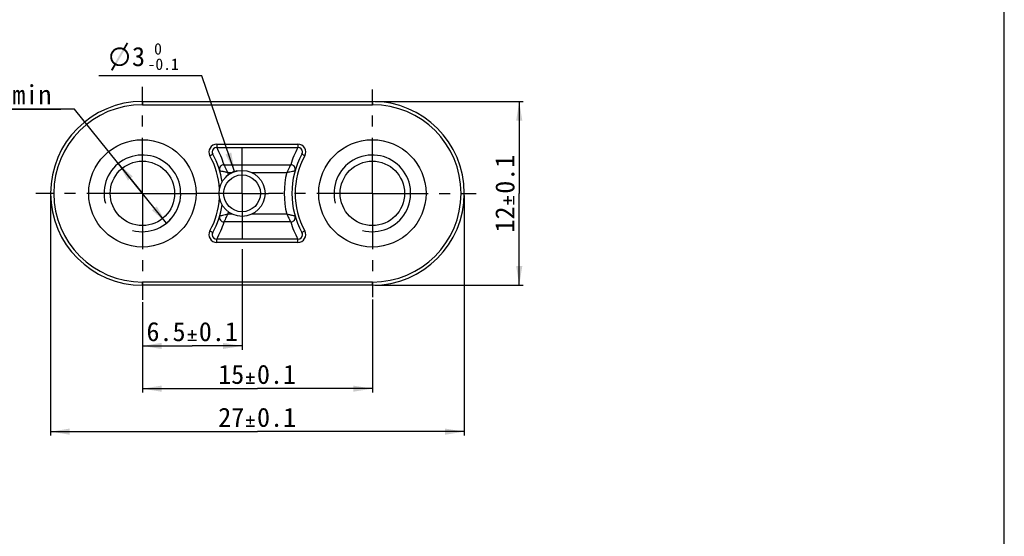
# Model space of a CAD drawing. Header units: millimetres. Extents: x 0 to 105, y 0 to 148.
# Tile 4 of 5: x 41 to 105, y 44 to 78. Entities that reach past the tile are written whole.
import ezdxf
from ezdxf.enums import TextEntityAlignment as Align

# ---------------------------------------------------------------- set-up
doc = ezdxf.new("R2010")
doc.units = ezdxf.units.MM
doc.header["$LTSCALE"] = 9.68
doc.linetypes.add('CENTER', pattern=[0.6, 0.375, -0.075, 0.075, -0.075])
doc.layers.get('0').update_dxf_attribs({"linetype": 'CONTINUOUS'})
for name, color, linetype in [('32_DRAFT_DIMS', 7, 'CONTINUOUS'), ('YC_SJ_ZS000025_01_DXF_AXIS', 7, 'CONTINUOUS'), ('YC_SJ_ZS000025_01_DXF_DIMENSION', 7, 'CONTINUOUS'), ('YC_SJ_ZS000025_01_DXF_FORMAT', 7, 'CONTINUOUS'), ('YC_SJ_ZS0000DXF_CONTINUOUS_LINE', 7, 'CONTINUOUS')]:
    doc.layers.add(name, color=color, linetype=linetype)
doc.styles.get("Standard").update_dxf_attribs({"font": 'simfang.ttf'})
doc.styles.add('TEXTSTYLE_3', font='simfang.ttf')
doc.dimstyles.new('DIMSTYLE_1', dxfattribs={"dimtxt": 1.25, "dimasz": 1.25, "dimexe": 0.5, "dimexo": 0.3, "dimtad": 1, "dimdsep": 46, "dimtxsty": 'STANDARD', "dimblk": '_FILLED', "dimblk1": '_FILLED', "dimblk2": '_FILLED', "dimcen": 0.09, "dimazin": 2, "dimtp": 0.1, "dimtm": 0.1, "dimtfac": 1, "dimtmove": 0, "dimatfit": 2, "dimldrblk": '_FILLED', "dimfxl": 1, "dimtolj": 1, "dimarcsym": 0})
doc.dimstyles.new('DIMSTYLE_2', dxfattribs={"dimtxt": 1.25, "dimasz": 1.25, "dimexe": 0.5, "dimexo": 0.3, "dimtad": 1, "dimdsep": 46, "dimtxsty": 'STANDARD', "dimblk": '_FILLED', "dimblk1": '_FILLED', "dimblk2": '_FILLED', "dimcen": 0.09, "dimazin": 2, "dimtol": 1, "dimtm": 0.1, "dimtfac": 0.6, "dimtofl": 0, "dimtmove": 0, "dimatfit": 1, "dimldrblk": '_FILLED', "dimfxl": 1, "dimtolj": 1, "dimarcsym": 0})
doc.dimstyles.new('DIMSTYLE_3', dxfattribs={"dimtxt": 1.25, "dimasz": 1.25, "dimexe": 0.5, "dimexo": 0.3, "dimtad": 1, "dimdsep": 46, "dimtxsty": 'STANDARD', "dimblk": '_FILLED', "dimblk1": '_FILLED', "dimblk2": '_FILLED', "dimcen": 0.09, "dimazin": 2, "dimtol": 1, "dimtp": 0.1, "dimtm": 0.1, "dimtfac": 1, "dimtofl": 0, "dimtmove": 0, "dimatfit": 3, "dimldrblk": '_FILLED', "dimfxl": 1, "dimtolj": 1, "dimarcsym": 0})
doc.dimstyles.new('DIMSTYLE_4', dxfattribs={"dimtxt": 1.25, "dimasz": 1.25, "dimexe": 0.5, "dimexo": 0.3, "dimtad": 1, "dimdec": 1, "dimdsep": 46, "dimtxsty": 'STANDARD', "dimblk": '_FILLED', "dimblk1": '_FILLED', "dimblk2": '_FILLED', "dimcen": 0.09, "dimazin": 2, "dimtol": 1, "dimtp": 0.1, "dimtm": 0.1, "dimtfac": 1, "dimtdec": 1, "dimtofl": 0, "dimtmove": 0, "dimatfit": 3, "dimldrblk": '_FILLED', "dimfxl": 1, "dimtolj": 1, "dimarcsym": 0})

# ---------------------------------------------------------------- blocks, each defined once
blk = doc.blocks.new('_FILLED')
at = {"color": 0, "linetype": 'BYBLOCK'}
blk.add_solid([(0, 0), (-1, 0.16), (-1, -0.16)], dxfattribs=at)
blk = doc.blocks.new('*D0')
at = {"layer": 'YC_SJ_ZS000025_01_DXF_DIMENSION', "color": 2, "linetype": 'CONTINUOUS'}
for p, q in [((44.344, 72.038), (32.447, 72.038)), ((32.447, 72.038), (43.469, 72.038)), ((48.781, 66.543), (44.344, 72.038)), ((47.21, 68.488), (48.781, 66.543)), ((50.351, 64.597), (48.781, 66.543))]:
    blk.add_line(p, q, dxfattribs=at)
at = {"layer": 'YC_SJ_ZS000025_01_DXF_DIMENSION', "color": 2, "linetype": 'CONTINUOUS', "xscale": 1.25, "yscale": 1.25, "zscale": 1.25}
for p, rotation in [((47.21, 68.488), 128.91068812), ((50.351, 64.597), 308.91068812)]:
    blk.add_blockref('_FILLED', p, dxfattribs=dict(at, rotation=rotation))
at = {"layer": 'YC_SJ_ZS000025_01_DXF_DIMENSION', "color": 2, "linetype": 'CONTINUOUS'}
for s, p in [('2-M', (35.826, 72.351)), ('5', (36.744, 72.351)), ('10min', (42.844, 72.351))]:
    blk.add_text(s, height=1.25, dxfattribs=at).set_placement(p, align=Align.RIGHT)
blk = doc.blocks.new('*D1')
at = {"layer": 'YC_SJ_ZS000025_01_DXF_DIMENSION', "color": 2, "linetype": 'CONTINUOUS'}
for p, q in [((51.783, 74.217), (45.937, 74.217)), ((52.658, 74.217), (51.783, 74.217)), ((54.795, 67.962), (52.658, 74.217))]:
    blk.add_line(p, q, dxfattribs=at)
at = {"layer": 'YC_SJ_ZS000025_01_DXF_DIMENSION', "color": 2, "linetype": 'CONTINUOUS', "xscale": 1.25, "yscale": 1.25, "zscale": 1.25, "rotation": 288.8670097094}
blk.add_blockref('_FILLED', (54.795, 67.962), dxfattribs=at)
at = {"layer": 'YC_SJ_ZS000025_01_DXF_DIMENSION', "color": 2, "linetype": 'CONTINUOUS'}
blk.add_text('3', height=1.25, dxfattribs=at).set_placement((48.955, 74.842), align=Align.RIGHT)
at = {"layer": 'YC_SJ_ZS000025_01_DXF_DIMENSION', "color": 2, "linetype": 'CONTINUOUS', "style": 'TEXTSTYLE_3'}
for s, p in [(' 0', (50.056, 75.592)), ('-0.1', (51.158, 74.592))]:
    blk.add_text(s, height=0.75, dxfattribs=at).set_placement(p, align=Align.RIGHT)
blk = doc.blocks.new('*D2')
at = {"layer": 'YC_SJ_ZS000025_01_DXF_DIMENSION', "color": 2, "linetype": 'CONTINUOUS'}
for p, q in [((55.281, 62.893), (55.281, 56.342)), ((48.781, 59.441), (48.781, 56.342)), ((48.781, 56.592), (52.031, 56.592)), ((55.281, 56.592), (52.031, 56.592))]:
    blk.add_line(p, q, dxfattribs=at)
at = {"layer": 'YC_SJ_ZS000025_01_DXF_DIMENSION', "color": 2, "linetype": 'CONTINUOUS', "xscale": 1.25, "yscale": 1.25, "zscale": 1.25, "rotation": 180}
blk.add_blockref('_FILLED', (48.781, 56.592), dxfattribs=at)
at = {"layer": 'YC_SJ_ZS000025_01_DXF_DIMENSION', "color": 2, "linetype": 'CONTINUOUS', "xscale": 1.25, "yscale": 1.25, "zscale": 1.25}
blk.add_blockref('_FILLED', (55.281, 56.592), dxfattribs=at)
at = {"layer": 'YC_SJ_ZS000025_01_DXF_DIMENSION', "color": 2, "linetype": 'CONTINUOUS'}
for s, p in [('6.5', (50.323, 56.904)), ('0.1', (53.738, 56.904))]:
    blk.add_text(s, height=1.25, dxfattribs=at).set_placement(p, align=Align.CENTER)
blk = doc.blocks.new('*D4')
at = {"layer": 'YC_SJ_ZS000025_01_DXF_DIMENSION', "color": 2, "linetype": 'CONTINUOUS'}
for p, q in [((42.793, 66.393), (42.793, 50.752)), ((69.779, 66.393), (69.779, 50.752)), ((42.793, 51.002), (56.286, 51.002)), ((69.779, 51.002), (56.286, 51.002))]:
    blk.add_line(p, q, dxfattribs=at)
at = {"layer": 'YC_SJ_ZS000025_01_DXF_DIMENSION', "color": 2, "linetype": 'CONTINUOUS', "xscale": 1.25, "yscale": 1.25, "zscale": 1.25, "rotation": 180}
blk.add_blockref('_FILLED', (42.793, 51.002), dxfattribs=at)
at = {"layer": 'YC_SJ_ZS000025_01_DXF_DIMENSION', "color": 2, "linetype": 'CONTINUOUS', "xscale": 1.25, "yscale": 1.25, "zscale": 1.25}
blk.add_blockref('_FILLED', (69.779, 51.002), dxfattribs=at)
at = {"layer": 'YC_SJ_ZS000025_01_DXF_DIMENSION', "color": 2, "linetype": 'CONTINUOUS'}
for s, p in [('27', (54.579, 51.315)), ('0.1', (57.534, 51.315))]:
    blk.add_text(s, height=1.25, dxfattribs=at).set_placement(p, align=Align.CENTER)
blk = doc.blocks.new('*D6')
at = {"layer": 'YC_SJ_ZS000025_01_DXF_DIMENSION', "color": 2, "linetype": 'CONTINUOUS'}
for p, q in [((63.936, 72.536), (73.611, 72.536)), ((73.361, 72.536), (73.361, 66.543)), ((73.361, 60.55), (73.361, 66.543)), ((63.936, 60.55), (73.611, 60.55))]:
    blk.add_line(p, q, dxfattribs=at)
at = {"layer": 'YC_SJ_ZS000025_01_DXF_DIMENSION', "color": 2, "linetype": 'CONTINUOUS', "xscale": 1.25, "yscale": 1.25, "zscale": 1.25}
for p, rotation in [((73.361, 72.536), 90), ((73.361, 60.55), 270)]:
    blk.add_blockref('_FILLED', p, dxfattribs=dict(at, rotation=rotation))
at = {"layer": 'YC_SJ_ZS000025_01_DXF_DIMENSION', "color": 2, "linetype": 'CONTINUOUS'}
for s, p in [('0.1', (73.049, 67.792)), ('12', (73.049, 64.836))]:
    blk.add_text(s, height=1.25, rotation=90, dxfattribs=at).set_placement(p, align=Align.CENTER)
blk = doc.blocks.new('*D7')
at = {"layer": 'YC_SJ_ZS000025_01_DXF_DIMENSION', "color": 2, "linetype": 'CONTINUOUS'}
for p, q in [((48.781, 59.441), (48.781, 53.555)), ((63.781, 59.624), (63.781, 53.555)), ((48.781, 53.805), (56.281, 53.805)), ((63.781, 53.805), (56.281, 53.805))]:
    blk.add_line(p, q, dxfattribs=at)
at = {"layer": 'YC_SJ_ZS000025_01_DXF_DIMENSION', "color": 2, "linetype": 'CONTINUOUS', "xscale": 1.25, "yscale": 1.25, "zscale": 1.25, "rotation": 180}
blk.add_blockref('_FILLED', (48.781, 53.805), dxfattribs=at)
at = {"layer": 'YC_SJ_ZS000025_01_DXF_DIMENSION', "color": 2, "linetype": 'CONTINUOUS', "xscale": 1.25, "yscale": 1.25, "zscale": 1.25}
blk.add_blockref('_FILLED', (63.781, 53.805), dxfattribs=at)
at = {"layer": 'YC_SJ_ZS000025_01_DXF_DIMENSION', "color": 2, "linetype": 'CONTINUOUS'}
for s, p in [('15', (54.573, 54.117)), ('0.1', (57.529, 54.117))]:
    blk.add_text(s, height=1.25, dxfattribs=at).set_placement(p, align=Align.CENTER)

msp = doc.modelspace()

# ---------------------------------------------------------------- linework, layer by layer
at = {"layer": '32_DRAFT_DIMS', "color": 2, "linetype": 'CONTINUOUS'}
for centre, radius, start, end in [((55.281, 66.543), 1.5, 103.15642, 137.4999), ((48.781, 66.543), 2.5, 305.47706, 317.4999)]:
    msp.add_arc(centre, radius, start, end, dxfattribs=at)
at = {"layer": 'YC_SJ_ZS000025_01_DXF_AXIS', "color": 2, "linetype": 'CENTER'}
for p, q in [((48.781, 66.543), (48.781, 73.494)), ((63.781, 66.543), (63.781, 73.311)), ((55.281, 66.543), (55.281, 69.543)), ((48.781, 66.543), (41.829, 66.543)), ((48.781, 66.543), (48.781, 59.591)), ((48.781, 66.543), (52.281, 66.543)), ((55.281, 66.543), (52.281, 66.543)), ((55.281, 66.543), (55.281, 63.543)), ((55.281, 66.543), (55.732, 66.543)), ((55.732, 66.543), (57.012, 66.543)), ((63.781, 66.543), (57.012, 66.543)), ((63.781, 66.543), (70.549, 66.543)), ((63.781, 66.543), (63.781, 59.774))]:
    msp.add_line(p, q, dxfattribs=at)
at = {"layer": 'YC_SJ_ZS000025_01_DXF_DIMENSION', "color": 2, "linetype": 'CONTINUOUS'}
for points in [[(46.946, 75.8), (46.763, 75.764), (46.809, 75.828)], [(46.763, 75.764), (46.946, 75.8), (46.909, 75.755)], [(47.046, 75.882), (46.809, 75.828), (46.863, 75.892)], [(47.046, 75.882), (46.991, 75.846), (46.809, 75.828)], [(46.809, 75.828), (46.991, 75.846), (46.946, 75.8)], [(47.228, 75.946), (47.165, 75.928), (46.863, 75.892)], [(47.228, 75.946), (46.863, 75.892), (46.918, 75.946)], [(47.165, 75.928), (47.11, 75.91), (46.863, 75.892)], [(46.863, 75.892), (47.11, 75.91), (47.046, 75.882)], [(47.648, 75.955), (46.918, 75.946), (46.982, 75.983)], [(47.228, 75.946), (46.918, 75.946), (47.648, 75.955)], [(47.548, 76.019), (46.982, 75.983), (47.055, 76.019)], [(47.648, 75.955), (46.982, 75.983), (47.548, 76.019)], [(47.593, 75.846), (47, 75.061), (47.484, 75.91)], [(47, 75.061), (47.593, 75.846), (47.101, 74.997)], [(47.484, 76.037), (47.055, 76.019), (47.137, 76.047)], [(47.055, 76.019), (47.484, 76.037), (47.548, 76.019)], [(47.356, 76.065), (47.42, 76.056), (47.137, 76.047)], [(47.356, 76.065), (47.137, 76.047), (47.21, 76.065)], [(47.137, 76.047), (47.42, 76.056), (47.484, 76.037)], [(47.21, 76.065), (47.292, 76.074), (47.356, 76.065)], [(47.292, 75.946), (47.228, 75.946), (47.648, 75.955)], [(47.347, 75.946), (47.292, 75.946), (47.648, 75.955)], [(47.393, 75.937), (47.347, 75.946), (47.648, 75.955)], [(47.438, 75.928), (47.393, 75.937), (47.648, 75.955)], [(47.484, 75.91), (47.438, 75.928), (47.648, 75.955)], [(47.484, 75.91), (47.648, 75.955), (47.712, 75.91)], [(47.484, 75.91), (47.712, 75.91), (47.593, 75.846)], [(47.858, 76.32), (47.548, 76.019), (47.758, 76.384)], [(47.548, 76.019), (47.858, 76.32), (47.648, 75.955)], [(47.712, 75.91), (47.758, 75.855), (47.593, 75.846)], [(47.63, 75.809), (47.593, 75.846), (47.758, 75.855)], [(47.63, 75.809), (47.758, 75.855), (47.803, 75.8)], [(47.803, 75.8), (47.676, 75.773), (47.63, 75.809)], [(47.676, 75.773), (47.803, 75.8), (47.84, 75.736)], [(46.818, 75.581), (46.681, 75.536), (46.699, 75.618)], [(46.681, 75.536), (46.818, 75.581), (46.809, 75.517)], [(46.809, 75.517), (46.681, 75.454), (46.681, 75.536)], [(46.681, 75.454), (46.809, 75.517), (46.8, 75.454)], [(46.8, 75.454), (46.809, 75.399), (46.681, 75.381)], [(46.8, 75.454), (46.681, 75.381), (46.681, 75.454)], [(46.681, 75.381), (46.809, 75.399), (46.818, 75.335)], [(46.818, 75.335), (46.699, 75.308), (46.681, 75.381)], [(46.836, 75.645), (46.699, 75.618), (46.727, 75.691)], [(46.699, 75.618), (46.836, 75.645), (46.818, 75.581)], [(46.699, 75.308), (46.818, 75.335), (46.836, 75.28)], [(46.836, 75.28), (46.717, 75.235), (46.699, 75.308)], [(46.717, 75.235), (46.836, 75.28), (46.854, 75.235)], [(46.854, 75.235), (46.745, 75.171), (46.717, 75.235)], [(46.909, 75.755), (46.727, 75.691), (46.763, 75.764)], [(46.909, 75.755), (46.873, 75.7), (46.727, 75.691)], [(46.727, 75.691), (46.873, 75.7), (46.836, 75.645)], [(46.854, 75.235), (46.882, 75.18), (46.745, 75.171)], [(46.745, 75.171), (46.882, 75.18), (46.918, 75.134)], [(46.918, 75.134), (46.79, 75.107), (46.745, 75.171)], [(47.822, 75.143), (47.639, 75.107), (47.685, 75.152)], [(47.639, 75.107), (47.822, 75.143), (47.776, 75.079)], [(47.84, 75.736), (47.703, 75.727), (47.676, 75.773)], [(47.685, 75.152), (47.721, 75.207), (47.858, 75.216)], [(47.685, 75.152), (47.858, 75.216), (47.822, 75.143)], [(47.73, 75.673), (47.703, 75.727), (47.84, 75.736)], [(47.858, 75.216), (47.721, 75.207), (47.749, 75.262)], [(47.73, 75.673), (47.84, 75.736), (47.867, 75.673)], [(47.867, 75.673), (47.758, 75.627), (47.73, 75.673)], [(47.885, 75.289), (47.749, 75.262), (47.767, 75.326)], [(47.749, 75.262), (47.885, 75.289), (47.858, 75.216)], [(47.758, 75.627), (47.867, 75.673), (47.895, 75.6)], [(47.895, 75.6), (47.776, 75.572), (47.758, 75.627)], [(47.904, 75.371), (47.767, 75.326), (47.785, 75.39)], [(47.767, 75.326), (47.904, 75.371), (47.885, 75.289)], [(47.776, 75.572), (47.895, 75.6), (47.904, 75.527)], [(47.904, 75.527), (47.785, 75.508), (47.776, 75.572)], [(47.785, 75.454), (47.785, 75.508), (47.904, 75.527)], [(47.785, 75.454), (47.904, 75.527), (47.904, 75.454)], [(47.904, 75.454), (47.785, 75.39), (47.785, 75.454)], [(47.785, 75.39), (47.904, 75.454), (47.904, 75.371)], [(47.037, 74.888), (46.727, 74.596), (46.936, 74.952)], [(46.727, 74.596), (47.037, 74.888), (46.836, 74.532)], [(46.79, 75.107), (46.918, 75.134), (46.955, 75.098)], [(46.955, 75.098), (46.827, 75.052), (46.79, 75.107)], [(46.955, 75.098), (47, 75.061), (46.827, 75.052)], [(46.882, 74.997), (46.827, 75.052), (47, 75.061)], [(47.101, 74.997), (46.882, 74.997), (47, 75.061)], [(47.101, 74.997), (46.936, 74.952), (46.882, 74.997)], [(47.101, 74.997), (47.146, 74.979), (46.936, 74.952)], [(47.146, 74.979), (47.192, 74.97), (46.936, 74.952)], [(47.192, 74.97), (47.247, 74.961), (46.936, 74.952)], [(47.292, 74.961), (47.356, 74.961), (46.936, 74.952)], [(47.247, 74.961), (47.292, 74.961), (46.936, 74.952)], [(47.603, 74.924), (46.936, 74.952), (47.356, 74.961)], [(46.936, 74.952), (47.603, 74.924), (47.037, 74.888)], [(47.037, 74.888), (47.603, 74.924), (47.53, 74.888)], [(47.53, 74.888), (47.101, 74.87), (47.037, 74.888)], [(47.101, 74.87), (47.53, 74.888), (47.457, 74.86)], [(47.457, 74.86), (47.165, 74.851), (47.101, 74.87)], [(47.228, 74.842), (47.165, 74.851), (47.457, 74.86)], [(47.292, 74.842), (47.228, 74.842), (47.457, 74.86)], [(47.292, 74.842), (47.457, 74.86), (47.374, 74.842)], [(47.666, 74.97), (47.356, 74.961), (47.42, 74.979)], [(47.356, 74.961), (47.666, 74.97), (47.603, 74.924)], [(47.42, 74.979), (47.484, 74.997), (47.73, 75.016)], [(47.42, 74.979), (47.73, 75.016), (47.666, 74.97)], [(47.73, 75.016), (47.484, 74.997), (47.539, 75.025)], [(47.539, 75.025), (47.593, 75.061), (47.776, 75.079)], [(47.539, 75.025), (47.776, 75.079), (47.73, 75.016)], [(47.776, 75.079), (47.593, 75.061), (47.639, 75.107)], [(72.563, 66.131), (72.563, 66.368), (72.665, 65.799)], [(72.665, 66.029), (72.665, 65.799), (72.563, 66.368)], [(72.665, 66.131), (72.665, 66.029), (72.563, 66.368)], [(72.665, 66.131), (72.563, 66.368), (72.665, 66.368)], [(72.953, 66.368), (73.049, 65.799), (72.953, 65.799)], [(73.049, 65.799), (72.953, 66.368), (73.049, 66.368)], [(72.327, 66.131), (72.563, 66.029), (72.327, 66.029)], [(72.563, 66.029), (72.327, 66.131), (72.563, 66.131)], [(72.563, 66.029), (72.563, 66.131), (72.665, 65.799)], [(72.563, 66.029), (72.665, 65.799), (72.563, 65.799)], [(72.665, 66.131), (72.895, 66.029), (72.665, 66.029)], [(72.895, 66.029), (72.665, 66.131), (72.895, 66.131)], [(52.077, 57.39), (52.314, 57.39), (51.745, 57.288)], [(51.975, 57.39), (52.077, 57.39), (51.745, 57.288)], [(51.975, 57.39), (51.745, 57.288), (51.745, 57.39)], [(51.975, 57.288), (51.745, 57.288), (52.314, 57.39)], [(52.077, 57.626), (51.975, 57.39), (51.975, 57.626)], [(51.975, 57.39), (52.077, 57.626), (52.077, 57.39)], [(52.077, 57.288), (51.975, 57.288), (52.314, 57.39)], [(52.077, 57.288), (51.975, 57.058), (51.975, 57.288)], [(51.975, 57.058), (52.077, 57.288), (52.077, 57.058)], [(52.077, 57.288), (52.314, 57.39), (52.314, 57.288)], [(52.314, 57), (51.745, 56.904), (51.745, 57)], [(51.745, 56.904), (52.314, 57), (52.314, 56.904)], [(55.868, 54.602), (56.105, 54.602), (55.536, 54.5)], [(55.766, 54.602), (55.868, 54.602), (55.536, 54.5)], [(55.766, 54.602), (55.536, 54.5), (55.536, 54.602)], [(55.766, 54.5), (55.536, 54.5), (56.105, 54.602)], [(55.868, 54.839), (55.766, 54.602), (55.766, 54.839)], [(55.766, 54.602), (55.868, 54.839), (55.868, 54.602)], [(55.868, 54.5), (55.766, 54.5), (56.105, 54.602)], [(55.868, 54.5), (56.105, 54.602), (56.105, 54.5)], [(56.105, 54.213), (55.536, 54.117), (55.536, 54.213)], [(55.536, 54.117), (56.105, 54.213), (56.105, 54.117)], [(55.868, 54.5), (55.766, 54.27), (55.766, 54.5)], [(55.766, 54.27), (55.868, 54.5), (55.868, 54.27)], [(55.874, 52.037), (55.772, 51.8), (55.772, 52.037)], [(55.772, 51.8), (55.874, 52.037), (55.874, 51.8)], [(55.874, 51.8), (56.11, 51.8), (55.542, 51.698)], [(55.772, 51.8), (55.874, 51.8), (55.542, 51.698)], [(55.772, 51.8), (55.542, 51.698), (55.542, 51.8)], [(55.772, 51.698), (55.542, 51.698), (56.11, 51.8)], [(56.11, 51.411), (55.542, 51.315), (55.542, 51.411)], [(55.542, 51.315), (56.11, 51.411), (56.11, 51.315)], [(55.874, 51.698), (55.772, 51.698), (56.11, 51.8)], [(55.874, 51.698), (55.772, 51.468), (55.772, 51.698)], [(55.772, 51.468), (55.874, 51.698), (55.874, 51.468)], [(55.874, 51.698), (56.11, 51.8), (56.11, 51.698)]]:
    msp.add_solid(points, dxfattribs=at)
at = {"layer": 'YC_SJ_ZS000025_01_DXF_FORMAT', "color": 7, "linetype": 'CONTINUOUS'}
msp.add_line((105, 0), (105, 148.5), dxfattribs=at)
at = {"layer": 'YC_SJ_ZS0000DXF_CONTINUOUS_LINE', "color": 9, "linetype": 'CONTINUOUS'}
for p, q in [((48.786, 72.537), (48.786, 72.327)), ((48.786, 72.327), (63.786, 72.327)), ((63.786, 72.537), (63.786, 72.327)), ((53.633, 69.745), (53.633, 69.535)), ((53.633, 69.745), (58.928, 69.745)), ((53.636, 69.531), (53.633, 69.535)), ((53.636, 69.531), (53.633, 69.535)), ((53.633, 69.535), (58.928, 69.535)), ((58.925, 69.531), (58.928, 69.535)), ((58.925, 69.531), (58.928, 69.535)), ((58.928, 69.745), (58.928, 69.535)), ((53.188, 68.987), (53.372, 69.089)), ((59.373, 68.987), (59.19, 69.089)), ((54.106, 68.407), (58.455, 68.407)), ((54.366, 67.907), (54.657, 67.907)), ((55.904, 67.907), (58.195, 67.907)), ((54.653, 65.18), (54.367, 65.18)), ((58.194, 65.18), (55.908, 65.18)), ((58.455, 64.68), (54.106, 64.68)), ((53.189, 64.099), (53.372, 63.998)), ((59.372, 64.099), (59.189, 63.998)), ((53.635, 63.552), (53.637, 63.556)), ((53.635, 63.552), (53.637, 63.556)), ((58.927, 63.552), (53.635, 63.552)), ((53.635, 63.342), (53.635, 63.552)), ((58.927, 63.342), (53.635, 63.342)), ((58.924, 63.556), (58.927, 63.552)), ((58.924, 63.556), (58.927, 63.552)), ((58.927, 63.342), (58.927, 63.552)), ((48.786, 60.55), (48.786, 60.76)), ((63.786, 60.76), (48.786, 60.76)), ((63.786, 60.55), (63.786, 60.76))]:
    msp.add_line(p, q, dxfattribs=at)
at = {"layer": 'YC_SJ_ZS0000DXF_CONTINUOUS_LINE', "color": 7, "linetype": 'CONTINUOUS'}
for p, q in [((48.786, 72.537), (63.786, 72.537)), ((63.786, 60.55), (48.786, 60.55))]:
    msp.add_line(p, q, dxfattribs=at)
for centre, radius in [((48.781, 66.543), 3.5), ((63.781, 66.543), 3.5), ((48.781, 66.543), 2.1), ((63.781, 66.543), 2.1), ((55.281, 66.543), 1.5), ((55.281, 66.543), 1.2)]:
    msp.add_circle(centre, radius, dxfattribs=at)
for centre, radius, start, end in [((48.786, 66.543), 5.993, 90, 270), ((63.786, 66.543), 5.993, 270, 90), ((53.635, 69.235), 0.301, 178.84093, 209.01404), ((48.781, 66.543), 5.25, 8.13932, 29.01773), ((48.781, 66.543), 5.25, 8.13932, 29.01773), ((63.781, 66.543), 5.25, 150.98227, 208.99576), ((58.926, 69.235), 0.301, 330.98913, 1.15732), ((48.781, 66.543), 5.25, 331.00424, 351.86068), ((48.781, 66.543), 5.25, 331.00424, 351.86068), ((53.636, 63.852), 0.301, 151.00259, 181.19263), ((58.925, 63.852), 0.301, 358.81183, 28.9921)]:
    msp.add_arc(centre, radius, start, end, dxfattribs=at)
at = {"layer": 'YC_SJ_ZS0000DXF_CONTINUOUS_LINE', "color": 9, "linetype": 'CONTINUOUS'}
for centre, radius, start, end in [((48.786, 66.543), 5.783, 90, 270), ((63.786, 66.543), 5.783, 270, 90), ((53.634, 69.235), 0.51, 90.02465, 209.05795), ((53.633, 69.235), 0.3, 89.98747, 178.84093), ((48.781, 66.842), 5.55, 16.37428, 28.97145), ((63.781, 66.842), 5.55, 151.02855, 163.62572), ((58.927, 69.235), 0.51, 330.94185, 89.97519), ((58.928, 69.235), 0.3, 1.15732, 90.01304), ((48.781, 66.543), 5.04, 3.44502, 29.01773), ((63.781, 66.543), 5.04, 150.98227, 208.99576), ((54.105, 68.107), 0.3, 89.99899, 196.34608), ((58.456, 68.107), 0.3, 343.65393, 90.001), ((48.781, 66.543), 5.75, 12.1976, 13.7273), ((63.781, 66.543), 5.75, 166.27272, 193.70818), ((48.781, 66.543), 5.04, 331.00424, 356.55498), ((54.106, 64.98), 0.3, 163.67393, 270.00103), ((48.781, 66.543), 5.75, 346.29179, 347.8024), ((58.455, 64.98), 0.3, 269.99897, 16.32607), ((48.781, 66.243), 5.55, 331.05051, 343.64579), ((63.781, 66.243), 5.55, 196.35426, 208.94949), ((53.635, 63.852), 0.51, 150.96252, 269.97665), ((53.634, 63.851), 0.3, 181.19263, 270.01387), ((58.926, 63.852), 0.51, 270.02464, 29.03597), ((58.927, 63.851), 0.3, 269.98752, 358.81183)]:
    msp.add_arc(centre, radius, start, end, dxfattribs=at)
at = {"layer": 'YC_SJ_ZS0000DXF_CONTINUOUS_LINE', "color": 2, "linetype": 'CONTINUOUS'}
for centre in [(48.781, 66.543), (63.781, 66.543)]:
    msp.add_arc(centre, 2.5, 255, 195, dxfattribs=at)
at = {"layer": 'YC_SJ_ZS0000DXF_CONTINUOUS_LINE', "color": 9, "linetype": 'CONTINUOUS'}
for points, knots in [([(54.366, 67.907), (54.351, 67.937), (54.32, 67.997), (54.262, 68.11), (54.208, 68.213), (54.164, 68.296), (54.144, 68.335), (54.132, 68.358), (54.122, 68.377), (54.114, 68.391), (54.109, 68.401), (54.106, 68.405), (54.106, 68.407)], [0, 0, 0, 0, 0.180762, 0.356842, 0.67367, 0.803086, 0.85779, 0.904674, 0.942907, 0.97191, 0.991142, 1, 1, 1, 1]), ([(58.455, 68.407), (58.455, 68.405), (58.452, 68.401), (58.447, 68.391), (58.439, 68.377), (58.429, 68.358), (58.417, 68.335), (58.397, 68.296), (58.353, 68.213), (58.299, 68.109), (58.241, 67.997), (58.21, 67.937), (58.195, 67.907)], [0, 0, 0, 0, 0.00885, 0.028035, 0.057021, 0.095305, 0.14221, 0.196893, 0.326317, 0.643179, 0.81921, 1, 1, 1, 1]), ([(53.818, 68.022), (53.835, 68.019), (53.895, 68.008), (53.982, 67.991), (54.082, 67.97), (54.173, 67.951), (54.268, 67.93), (54.333, 67.915), (54.366, 67.907)], [0, 0, 0, 0, 0.094475, 0.324757, 0.475652, 0.642083, 0.818688, 1, 1, 1, 1]), ([(58.195, 67.907), (58.228, 67.915), (58.293, 67.93), (58.416, 67.957), (58.548, 67.985), (58.666, 68.008), (58.726, 68.019), (58.743, 68.022)], [0, 0, 0, 0, 0.181336, 0.357883, 0.675236, 0.90553, 1, 1, 1, 1]), ([(54.367, 65.18), (54.334, 65.172), (54.269, 65.157), (54.146, 65.13), (54.013, 65.102), (53.895, 65.079), (53.836, 65.068), (53.818, 65.064)], [0, 0, 0, 0, 0.181342, 0.357894, 0.675249, 0.905536, 1, 1, 1, 1]), ([(54.106, 64.68), (54.107, 64.682), (54.11, 64.686), (54.115, 64.696), (54.122, 64.71), (54.132, 64.729), (54.145, 64.752), (54.165, 64.791), (54.209, 64.874), (54.263, 64.977), (54.321, 65.09), (54.351, 65.15), (54.367, 65.18)], [0, 0, 0, 0, 0.008849, 0.028033, 0.057017, 0.095298, 0.142201, 0.196882, 0.326303, 0.643168, 0.819204, 1, 1, 1, 1]), ([(58.743, 65.064), (58.725, 65.068), (58.666, 65.079), (58.578, 65.096), (58.478, 65.116), (58.388, 65.136), (58.292, 65.157), (58.227, 65.172), (58.194, 65.18)], [0, 0, 0, 0, 0.094469, 0.324745, 0.475639, 0.642073, 0.818682, 1, 1, 1, 1]), ([(58.194, 65.18), (58.21, 65.15), (58.24, 65.09), (58.298, 64.977), (58.352, 64.874), (58.396, 64.791), (58.417, 64.752), (58.429, 64.729), (58.439, 64.71), (58.446, 64.696), (58.452, 64.686), (58.454, 64.682), (58.455, 64.68)], [0, 0, 0, 0, 0.180768, 0.356853, 0.673683, 0.803097, 0.857799, 0.904681, 0.942911, 0.971912, 0.991143, 1, 1, 1, 1])]:
    msp.add_open_spline(points, degree=3, knots=knots, dxfattribs=at)

# ---------------------------------------------------------------- dimensions: what is measured, and where the dimension line sits
at = {"layer": 'YC_SJ_ZS000025_01_DXF_DIMENSION', "color": 2, "linetype": 'CONTINUOUS'}
for p1, p2, text, dimstyle, picture, middle in [((54.795, 67.962), (55.766, 65.123), '{\\fSymbol_ASME;\\W1.0;⌀}<>', 'DIMSTYLE_2', '*D1', (49.597, 75.467)), ((47.21, 68.488), (50.351, 64.597), '2-M<>{\\fSymbol_ASME;\\W1.0;↧}10min', 'DIMSTYLE_1', '*D0', (37.958, 72.976))]:
    dim = msp.add_diameter_dim_2p(p1=p1, p2=p2, text=text, dimstyle=dimstyle, override={"dimtih": 1, "dimtoh": 1, "dimpost": '<>'}, dxfattribs=at)
    dim.commit()
    dim.dimension.update_dxf_attribs({"geometry": picture, "text_midpoint": middle, "dimtype": 163})
dim = msp.add_linear_dim(base=(73.361, 72.536), p1=(63.636, 60.55), p2=(63.636, 72.536), angle=90, dimstyle='DIMSTYLE_4', dxfattribs=at)
dim.commit()
dim.dimension.update_dxf_attribs({"geometry": '*D6', "text_midpoint": (73.361, 66.543), "dimtype": 160})
for base, p1, p2, dimstyle, picture, middle in [((69.779, 51.002), (42.793, 66.693), (69.779, 66.693), 'DIMSTYLE_4', '*D4', (56.286, 51.002)), ((55.281, 56.592), (48.781, 59.741), (55.281, 63.193), 'DIMSTYLE_3', '*D2', (52.031, 56.592)), ((63.781, 53.805), (48.781, 59.741), (63.781, 59.924), 'DIMSTYLE_3', '*D7', (56.281, 53.805))]:
    dim = msp.add_linear_dim(base=base, p1=p1, p2=p2, dimstyle=dimstyle, dxfattribs=at)
    dim.commit()
    dim.dimension.update_dxf_attribs({"geometry": picture, "text_midpoint": middle, "dimtype": 160})

doc.saveas('drawing.dxf')
